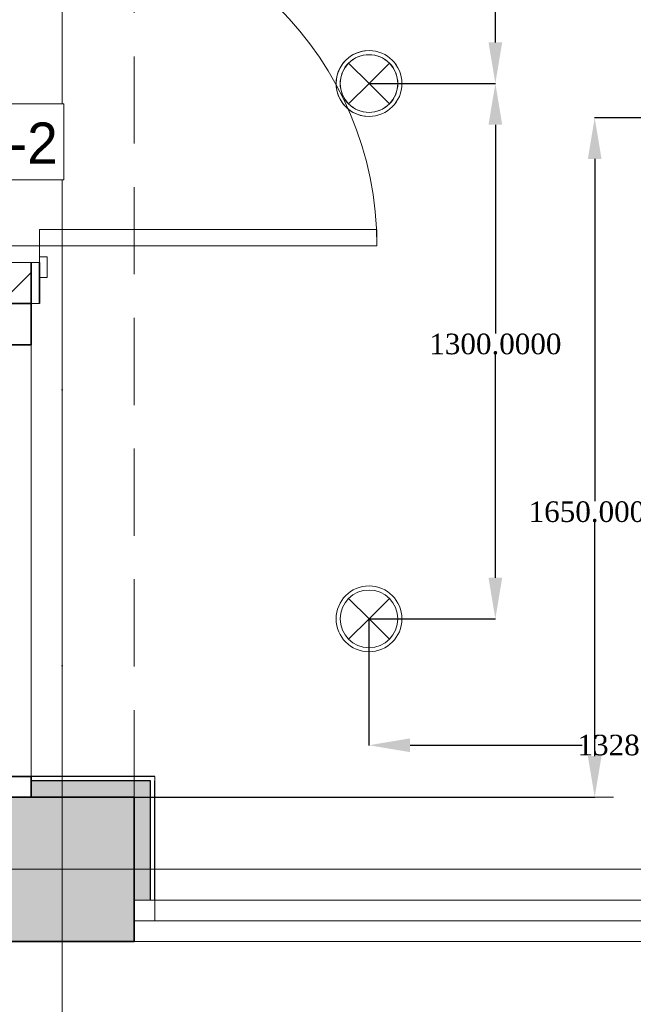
# Model space of a CAD drawing. Header units: inches. Extents: x -78787 to 29484, y -9517 to 23232.
# Tile 44 of 256: x -9772 to -8281, y -6684 to -4293. Entities that reach past the tile are written whole.
import ezdxf
from ezdxf.enums import TextEntityAlignment as Align

# ---------------------------------------------------------------- set-up
doc = ezdxf.new("R2010")
doc.units = ezdxf.units.IN
doc.header["$MEASUREMENT"] = 0
doc.set_wipeout_variables(frame=1)
doc.linetypes.add('Dot & Dashed', pattern=[670.277762, 317.5, -176.388889, 0, -176.388874])
doc.linetypes.add('Hidden', pattern=[317.5, 211.666667, -105.833333])
for name, color, linetype in [('- განათება', 7, 'Continuous'), ('- საშტეფცელო როზეტები', 7, 'Continuous'), ('New_Structural - Bearing', 7, 'Continuous'), ('Structural - Bearing', 7, 'Continuous'), ('Structural - Grid', 7, 'Continuous')]:
    doc.layers.add(name, color=color, linetype=linetype)
for name, color, linetype, lineweight in [('Archicad Windows_Pen_No__1', 7, 'Continuous', 13), ('New_2D Drafting - General_Pen_No__2', 8, 'Continuous', 15), ('New_Annotation - Text_Pen_No__20', 1, 'Continuous', 0), ('New_Archicad Doors_Pen_No__1', 7, 'Continuous', 13), ('New_Structural - Bearing_Pen_No__1', 7, 'Continuous', 13), ('New_Structural - Bearing_Pen_No__6', 5, 'Continuous', 35), ('Structural - Bearing_Pen_No__1', 7, 'Continuous', 13), ('Structural - Bearing_Pen_No__20', 1, 'Continuous', 0), ('Structural - Bearing_Pen_No__27', 7, 'Continuous', 35)]:
    doc.layers.add(name, color=color, linetype=linetype, lineweight=lineweight)
for name, color, linetype, lineweight, true_color in [('New_Interior - Lamp_Pen_No__77', 7, 'Continuous', 20, 0xffeb28), ('New_Structural - Bearing_Pen_No__255', 7, 'Continuous', 13, 0xe8e8e8), ('New_Structural - Bearing_Pen_No__5', 7, 'Continuous', 25, 0x40a5ff), ('New_Structural - Bearing_Pen_No__57', 7, 'Continuous', 25, 0xdcd214), ('Structural - Bearing_Pen_No__102', 7, 'Continuous', 13, 0xcccccc), ('Structural - Bearing_Pen_No__161', 7, 'Continuous', 13, 0x6a6a6a), ('Structural - Bearing_Pen_No__28', 7, 'Continuous', 35, 0xa80f02), ('Structural - Grid_Pen_No__81', 7, 'Continuous', 20, 0x6a6a6a)]:
    doc.layers.add(name, color=color, linetype=linetype, lineweight=lineweight, true_color=true_color)
doc.styles.add('GENERATED_STYLE_2', font='txt')
doc.styles.get("Standard").update_dxf_attribs({"font": 'arial.ttf'})
doc.dimstyles.get("Standard").update_dxf_attribs({"dimtxt": 0.18, "dimasz": 0.18, "dimexe": 0.18, "dimexo": 0.0625, "dimgap": 0.09, "dimtad": 0, "dimtih": 1, "dimtoh": 1, "dimdec": 4, "dimzin": 0, "dimdsep": 46, "dimtxsty": 'Standard', "dimcen": 0.09, "dimadec": 0, "dimazin": 0, "dimtfac": 1, "dimtdec": 4, "dimtofl": 0, "dimtmove": 0, "dimatfit": 3, "dimfxl": 1, "dimtolj": 1, "dimtzin": 0, "dimarcsym": 0})
pattern_1 = [(45, (0, 0), (-127.2792, 127.2792), [])]

# ---------------------------------------------------------------- blocks, each defined once
blk = doc.blocks.new('Slab_1', base_point=(-47183.8, 14488))
at = {"layer": 'Structural - Bearing_Pen_No__1', "color": 7, "linetype": 'Continuous', "lineweight": 13, "flags": 128}
blk.add_lwpolyline([(-47183.8, 14488), (1166.2, 14488), (1166.2, 32488), (-317.2, 32488), (-317.2, 39238), (-26465.1, 39238), (-29183.8, 32838), (-47183.8, 32838)], close=True, dxfattribs=at)
blk = doc.blocks.new('Horizontal Multi-Sash Window')
at = {"layer": 'Archicad Windows_Pen_No__1', "color": 7, "linetype": 'Continuous', "lineweight": 13}
for p, q in [((-2825, 0), (2825, 0)), ((-2825, 0), (-2775, 0)), ((-2825, 0), (-2825, -50)), ((-2825, 0), (-2825, -50)), ((-2775, 0), (-2775, -50)), ((-2775, 0), (-991.7, 0)), ((-2775, -50), (-2825, -50)), ((-2825, -50), (-2825, -100)), ((-991.7, -50), (-2775, -50)), ((-2825, -100), (2825, -100))]:
    blk.add_line(p, q, dxfattribs=at)
blk = doc.blocks.new('Wall_5', base_point=(1166.2, 14488))
at = {"layer": 'Structural - Bearing_Pen_No__27', "color": 7, "linetype": 'Continuous', "lineweight": 35}
for p, q in [((-34833.8, 14588), (-34833.8, 14538)), ((-34833.8, 14538), (-34833.8, 14488))]:
    blk.add_line(p, q, dxfattribs=at)
at = {"layer": 'Archicad Windows_Pen_No__1', "color": 7, "linetype": 'Continuous', "lineweight": 13, "zscale": 1000}
blk.add_blockref('Horizontal Multi-Sash Window', (-32008.8, 14588), dxfattribs=at)
blk = doc.blocks.new('Window_8')
at = {"layer": 'Archicad Windows_Pen_No__1', "color": 7, "linetype": 'Continuous', "lineweight": 13}
for p, q in [((-524.5, 0), (524.5, 0)), ((-524.5, 0), (-474.5, 0)), ((-524.5, 0), (-524.5, -50)), ((-524.5, 0), (-524.5, -50)), ((-474.5, 0), (-474.5, -50)), ((-474.5, 0), (474.5, 0)), ((474.5, -50), (474.5, 0)), ((474.5, 0), (524.5, 0)), ((524.5, 0), (524.5, -50)), ((524.5, 0), (524.5, -50)), ((-474.5, -50), (-524.5, -50)), ((-524.5, -50), (-524.5, -100)), ((474.5, -50), (-474.5, -50)), ((524.5, -50), (474.5, -50)), ((524.5, -50), (524.5, -100)), ((-524.5, -100), (524.5, -100))]:
    blk.add_line(p, q, dxfattribs=at)
blk = doc.blocks.new('Wall_13', base_point=(-35183.8, 14838))
at = {"layer": 'Structural - Bearing', "linetype": 'Continuous', "lineweight": 0, "true_color": 0x000000}
h = blk.add_hatch(dxfattribs=at)
h.set_pattern_fill('MASONRY_BLOCK', color=18, style=0, pattern_type=2)
h.set_pattern_definition(pattern_1)
h.paths.add_polyline_path([(-35083.8, 16036.9), (-35183.8, 16036.9), (-35183.8, 15936.9), (-35083.8, 15936.9)])
h = blk.add_hatch(dxfattribs=at)
h.set_pattern_fill('MASONRY_BLOCK', color=18, style=0, pattern_type=2)
h.set_pattern_definition(pattern_1)
h.paths.add_polyline_path([(-35083.8, 14888), (-35183.8, 14888), (-35183.8, 14838)])
h = blk.add_hatch(dxfattribs=at)
h.set_pattern_fill('MASONRY_BLOCK', color=18, style=0, pattern_type=2)
h.set_pattern_definition(pattern_1)
h.paths.add_polyline_path([(-35103.8, 14878), (-35183.8, 14838), (-35083.8, 14838), (-35083.8, 14878)])
h = blk.add_hatch(dxfattribs=at)
h.set_pattern_fill('MASONRY_BLOCK', color=18, style=0, pattern_type=2)
h.set_pattern_definition(pattern_1)
h.paths.add_polyline_path([(-35083.8, 14888), (-35103.8, 14878), (-35083.8, 14878)])
at = {"layer": 'Structural - Bearing_Pen_No__27', "color": 7, "linetype": 'Continuous', "lineweight": 35}
for p, q in [((-35183.8, 15936.9), (-35133.8, 15936.9)), ((-35133.8, 15936.9), (-35083.8, 15936.9)), ((-35183.8, 14888), (-35133.8, 14888)), ((-35133.8, 14888), (-35083.8, 14888)), ((-35083.8, 14878), (-35083.8, 14888)), ((-35083.8, 14838), (-35083.8, 14878))]:
    blk.add_line(p, q, dxfattribs=at)
at = {"layer": 'Structural - Bearing_Pen_No__27', "color": 7, "linetype": 'Continuous', "lineweight": 35, "flags": 128}
for points in [[(-35183.8, 16036.9), (-35083.8, 16036.9)], [(-35083.8, 15936.9), (-35083.8, 16036.9)], [(-35183.8, 14888), (-35183.8, 14838)]]:
    blk.add_lwpolyline(points, dxfattribs=at)
at = {"layer": 'Archicad Windows_Pen_No__1', "color": 7, "linetype": 'Continuous', "lineweight": 13, "zscale": 1000, "rotation": 90}
blk.add_blockref('Window_8', (-35183.8, 15412.5), dxfattribs=at)
blk = doc.blocks.new('Door_8')
at = {"layer": 'New_Archicad Doors_Pen_No__1', "color": 7, "linetype": 'Continuous', "lineweight": 13}
for p, q in [((370, 0), (370, 820)), ((370, 820), (410, 820)), ((410, 820), (410, 0)), ((-487, 0), (-487, 19)), ((-487, 19), (-437, 19)), ((-437, 0), (-487, 0)), ((-450, 0), (-487, 0)), ((-450, 0), (-487, 0)), ((-410, 0), (-450, 0)), ((-450, 0), (-450, -115)), ((-450, 0), (-450, -20)), ((-450, 0), (-450, -20)), ((-437, 19), (-437, 0)), ((-410, -115), (-410, 0)), ((410, 0), (370, 0)), ((450, 0), (410, 0)), ((410, 0), (410, -115)), ((437, 19), (487, 19)), ((437, 0), (437, 19)), ((487, 0), (437, 0)), ((450, -115), (450, 0)), ((450, 0), (450, -20)), ((450, 0), (450, -20)), ((450, 0), (487, 0)), ((450, 0), (487, 0)), ((487, 19), (487, 0)), ((-450, -20), (-450, -100)), ((-450, -20), (-450, -100)), ((450, -20), (450, -100)), ((450, -20), (450, -100)), ((-450, -100), (-450, -115)), ((-450, -100), (-450, -115)), ((-450, -120), (-450, -115)), ((-450, -115), (-425, -115)), ((-450, -115), (-410, -115)), ((-450, -115), (-450, -120)), ((-450, -115), (-450, -120)), ((-425, -115), (-425, -120)), ((410, -115), (450, -115)), ((425, -120), (425, -115)), ((425, -115), (450, -115)), ((450, -100), (450, -115)), ((450, -100), (450, -115)), ((450, -115), (450, -120)), ((450, -115), (450, -120)), ((450, -115), (450, -120)), ((-487, -139), (-487, -120)), ((-487, -120), (-437, -120)), ((-450, -120), (-487, -120)), ((-450, -120), (-487, -120)), ((-437, -139), (-487, -139)), ((-425, -120), (-450, -120)), ((-437, -120), (-437, -139)), ((450, -120), (425, -120)), ((437, -120), (487, -120)), ((437, -139), (437, -120)), ((487, -139), (437, -139)), ((450, -120), (487, -120)), ((450, -120), (487, -120)), ((487, -120), (487, -139))]:
    blk.add_line(p, q, dxfattribs=at)
blk.add_arc((410, 0), 820, 90, 180, dxfattribs=at)
blk = doc.blocks.new('Wall_103', base_point=(-35063.8, 16036.9))
at = {"layer": 'New_Structural - Bearing_Pen_No__57', "linetype": 'Continuous', "lineweight": 25, "true_color": 0xdcd214}
h = blk.add_hatch(dxfattribs=at)
h.set_pattern_fill('MASONRY_BLOCK', color=52, style=0, pattern_type=2)
h.set_pattern_definition(pattern_1)
h.paths.add_polyline_path([(-35163.8, 16036.9), (-35083.8, 16036.9), (-35083.8, 16136.9), (-35163.8, 16136.9)])
at = {"layer": 'New_Structural - Bearing_Pen_No__1', "color": 7, "linetype": 'Continuous', "lineweight": 13}
for p, q in [((-35083.8, 16136.9), (-35163.8, 16136.9)), ((-35063.8, 16136.9), (-35083.8, 16136.9))]:
    blk.add_line(p, q, dxfattribs=at)
at = {"layer": 'New_Structural - Bearing_Pen_No__1', "color": 7, "linetype": 'Continuous', "lineweight": 13, "flags": 128}
for points in [[(-35083.8, 16036.9), (-35163.8, 16036.9)], [(-35063.8, 16036.9), (-35083.8, 16036.9)]]:
    blk.add_lwpolyline(points, dxfattribs=at)
at = {"layer": 'New_Structural - Bearing_Pen_No__6', "color": 5, "linetype": 'Continuous', "lineweight": 35}
for p, q in [((-35083.8, 16036.9), (-35083.8, 16136.9)), ((-35063.8, 16136.9), (-35063.8, 16099.9))]:
    blk.add_line(p, q, dxfattribs=at)
at = {"layer": 'New_Structural - Bearing_Pen_No__6', "color": 5, "linetype": 'Continuous', "lineweight": 35, "flags": 128}
blk.add_lwpolyline([(-35063.8, 16036.9), (-35063.8, 16136.9)], dxfattribs=at)
at = {"layer": 'New_Archicad Doors_Pen_No__1', "color": 7, "linetype": 'Continuous', "lineweight": 13, "zscale": 1000, "rotation": 270}
blk.add_blockref('Door_8', (-35063.8, 16586.9), dxfattribs=at)
blk = doc.blocks.new('Wall_126', base_point=(-35183.8, 14838))
at = {"layer": 'New_Structural - Bearing_Pen_No__255', "linetype": 'Continuous', "lineweight": 13, "true_color": 0xe8e8e8}
for points in [[(-34833.8, 14878), (-35083.8, 14878), (-35083.8, 14838), (-34833.8, 14838)], [(-34833.8, 14838), (-34793.8, 14838), (-34793.8, 14878)], [(-34833.8, 14878), (-34833.8, 14838), (-34793.8, 14878)]]:
    blk.add_hatch(color=254, dxfattribs=at).paths.add_polyline_path(points)
at = {"layer": 'New_Structural - Bearing_Pen_No__1', "color": 7, "linetype": 'Continuous', "lineweight": 13, "flags": 128}
blk.add_lwpolyline([(-34783.8, 14888), (-34783.8, 14878)], dxfattribs=at)
at = {"layer": 'New_Structural - Bearing_Pen_No__5', "color": 161, "linetype": 'Continuous', "lineweight": 25, "true_color": 0x40a5ff}
for p, q in [((-34833.8, 14878), (-35083.8, 14878)), ((-34793.8, 14878), (-34833.8, 14878)), ((-34793.8, 14838), (-34793.8, 14878))]:
    blk.add_line(p, q, dxfattribs=at)
at = {"layer": 'New_Structural - Bearing_Pen_No__5', "color": 161, "linetype": 'Continuous', "lineweight": 25, "true_color": 0x40a5ff, "flags": 128}
blk.add_lwpolyline([(-34783.8, 14888), (-35083.8, 14888)], dxfattribs=at)
at = {"layer": 'Structural - Bearing_Pen_No__27', "color": 7, "linetype": 'Continuous', "lineweight": 35}
for p, q in [((-35083.8, 14878), (-35083.8, 14888)), ((-35083.8, 14838), (-35083.8, 14878))]:
    blk.add_line(p, q, dxfattribs=at)
blk = doc.blocks.new('Wall_127', base_point=(-34833.8, 14838))
at = {"layer": 'New_Structural - Bearing_Pen_No__255', "linetype": 'Continuous', "lineweight": 13, "true_color": 0xe8e8e8}
blk.add_hatch(color=254, dxfattribs=at).paths.add_polyline_path([(-34833.8, 14838), (-34833.8, 14588), (-34793.8, 14588), (-34793.8, 14838)])
at = {"layer": 'New_Structural - Bearing_Pen_No__1', "color": 7, "linetype": 'Continuous', "lineweight": 13, "flags": 128}
for points in [[(-34833.8, 14588), (-34793.8, 14588)], [(-34793.8, 14588), (-34783.8, 14588)]]:
    blk.add_lwpolyline(points, dxfattribs=at)
at = {"layer": 'New_Structural - Bearing_Pen_No__5', "color": 161, "linetype": 'Continuous', "lineweight": 25, "true_color": 0x40a5ff}
for p, q in [((-34793.8, 14838), (-34793.8, 14878)), ((-34793.8, 14588), (-34793.8, 14838))]:
    blk.add_line(p, q, dxfattribs=at)
at = {"layer": 'New_Structural - Bearing_Pen_No__5', "color": 161, "linetype": 'Continuous', "lineweight": 25, "true_color": 0x40a5ff, "flags": 128}
blk.add_lwpolyline([(-34783.8, 14588), (-34783.8, 14878)], dxfattribs=at)
blk = doc.blocks.new('Column_11', base_point=(-35008.8, 14663))
at = {"layer": 'Structural - Bearing_Pen_No__161', "linetype": 'Continuous', "lineweight": 0, "true_color": 0x6a6a6a}
blk.add_hatch(color=251, dxfattribs=at).paths.add_polyline_path([(-34833.8, 14488), (-34833.8, 14838), (-35183.8, 14838), (-35183.8, 14488)])
at = {"layer": 'Structural - Bearing_Pen_No__20', "color": 1, "linetype": 'Continuous', "lineweight": 0}
for p, q in [((-35008.8, 14743), (-35008.8, 14918)), ((-35088.8, 14663), (-35263.8, 14663)), ((-34928.8, 14663), (-34753.8, 14663)), ((-35008.8, 14583), (-35008.8, 14408))]:
    blk.add_line(p, q, dxfattribs=at)
blk.add_point((-35008.8, 14663), dxfattribs=at)
at = {"layer": 'Structural - Bearing_Pen_No__28', "color": 14, "linetype": 'Continuous', "lineweight": 35, "true_color": 0xa80f02, "flags": 128}
blk.add_lwpolyline([(-34833.8, 14488), (-34833.8, 14838), (-35183.8, 14838), (-35183.8, 14488)], close=True, dxfattribs=at)
blk = doc.blocks.new('Standard grid marker')
at = {"layer": 'Structural - Grid_Pen_No__81', "color": 251, "linetype": 'Continuous', "lineweight": 20, "true_color": 0x6a6a6a}
blk.add_line((1000, 0), (51328.1, 0), dxfattribs=at)
at = {"layer": 'Structural - Grid_Pen_No__81', "color": 251, "lineweight": 20, "true_color": 0x6a6a6a, "style": 'GENERATED_STYLE_2'}
for tag, p in [('AC_MarkerText_1_0', (-100, -144)), ('AC_MarkerText_1_1', (52428.1, -144))]:
    blk.add_attdef(tag, text='', height=100, rotation=180, dxfattribs=at).set_placement(p, align=Align.TOP_CENTER)
blk = doc.blocks.new('Standard grid marker_2')
at = {"layer": 'Structural - Grid_Pen_No__81', "color": 251, "linetype": 'Continuous', "lineweight": 20, "true_color": 0x6a6a6a}
blk.add_line((1000, 0), (27734.9, 0), dxfattribs=at)
at = {"layer": 'Structural - Grid_Pen_No__81', "color": 251, "lineweight": 20, "true_color": 0x6a6a6a, "style": 'GENERATED_STYLE_2'}
for tag, p in [('AC_MarkerText_1_0', (-1.5, -46.7)), ('AC_MarkerText_1_1', (28933.4, -46.7))]:
    blk.add_attdef(tag, text='', height=100, rotation=270, dxfattribs=at).set_placement(p, align=Align.TOP_CENTER)
blk = doc.blocks.new('Beam_7', base_point=(-35008.8, 14663))
at = {"layer": 'Structural - Bearing_Pen_No__102', "color": 254, "linetype": 'Dot & Dashed', "lineweight": 13, "true_color": 0xcccccc}
blk.add_line((-35008.8, 14663), (-35008.8, 32663), dxfattribs=at)
at = {"layer": 'Structural - Bearing_Pen_No__102', "color": 254, "linetype": 'Hidden', "lineweight": 13, "true_color": 0xcccccc}
blk.add_line((-34833.8, 14838), (-34833.8, 20488), dxfattribs=at)
blk = doc.blocks.new('Beam_10', base_point=(-47008.8, 14663))
at = {"layer": 'Structural - Bearing_Pen_No__102', "color": 254, "linetype": 'Hidden', "lineweight": 13, "true_color": 0xcccccc}
for p, q in [((-34833.8, 14838), (-29183.8, 14838)), ((-47183.8, 14488), (1166.2, 14488))]:
    blk.add_line(p, q, dxfattribs=at)
at = {"layer": 'Structural - Bearing_Pen_No__102', "color": 254, "linetype": 'Dot & Dashed', "lineweight": 13, "true_color": 0xcccccc}
blk.add_line((-47008.8, 14663), (991.2, 14663), dxfattribs=at)
blk = doc.blocks.new('Recessed Spot')
at = {"layer": 'New_Interior - Lamp_Pen_No__77', "color": 2, "linetype": 'Continuous', "lineweight": 20, "true_color": 0xffeb28}
for q in [(-49.5, 49.5), (49.5, 49.5), (-49.5, -49.5), (49.5, -49.5)]:
    blk.add_line((0, 0), q, dxfattribs=at)
at = {"layer": 'New_Interior - Lamp_Pen_No__77', "color": 2, "linetype": 'Continuous', "lineweight": 20, "true_color": 0xffeb28, "flags": 128}
blk.add_lwpolyline([(80, 0, 1), (-80, 0, 1)], format="xyb", close=True, dxfattribs=at)
at = {"layer": 'New_Interior - Lamp_Pen_No__77', "color": 2, "linetype": 'Continuous', "lineweight": 20, "true_color": 0xffeb28}
blk.add_circle((0, 0), 70, dxfattribs=at)
blk = doc.blocks.new('*D683')
at = {"layer": '- განათება', "color": 0, "lineweight": -2, "transparency": 16777216}
for p, q in [((-8923.4, -3148.5), (-8616.3, -3148.5)), ((-8616.5, -3248.5), (-8616.5, -3755.8)), ((-8616.5, -4348.5), (-8616.5, -3807.1)), ((-8923.4, -4448.5), (-8616.3, -4448.5))]:
    blk.add_line(p, q, dxfattribs=at)
at = {"layer": '- განათება', "color": 0, "transparency": 16777216}
for points in [[(-8633.2, -3248.5), (-8599.8, -3248.5), (-8616.5, -3148.5)], [(-8633.2, -4348.5), (-8599.8, -4348.5), (-8616.5, -4448.5)]]:
    blk.add_solid(points, dxfattribs=at)
at = {"layer": 'Defpoints', "color": 0, "transparency": 16777216}
for p in [(-8923.5, -3148.5), (-8616.5, -3148.5), (-8923.5, -4448.5)]:
    blk.add_point(p, dxfattribs=at)
at = {"layer": '- განათება', "color": 0, "transparency": 16777216, "insert": (-8616.5, -3781.4), "char_height": 50, "attachment_point": 5}
blk.add_mtext('\\A1;{\\fSylfaen|b0|i0|c0|p18;1300.0000}', dxfattribs=at)
blk = doc.blocks.new('*D684')
at = {"layer": '- განათება', "color": 0, "lineweight": -2, "transparency": 16777216}
for p, q in [((-8923.4, -4448.5), (-8616.3, -4448.5)), ((-8616.5, -4548.5), (-8616.5, -5055.8)), ((-8616.5, -5648.5), (-8616.5, -5107.1)), ((-8923.4, -5748.5), (-8616.3, -5748.5))]:
    blk.add_line(p, q, dxfattribs=at)
at = {"layer": '- განათება', "color": 0, "transparency": 16777216}
for points in [[(-8633.2, -4548.5), (-8599.8, -4548.5), (-8616.5, -4448.5)], [(-8633.2, -5648.5), (-8599.8, -5648.5), (-8616.5, -5748.5)]]:
    blk.add_solid(points, dxfattribs=at)
at = {"layer": 'Defpoints', "color": 0, "transparency": 16777216}
for p in [(-8923.5, -4448.5), (-8616.5, -4448.5), (-8923.5, -5748.5)]:
    blk.add_point(p, dxfattribs=at)
at = {"layer": '- განათება', "color": 0, "transparency": 16777216, "insert": (-8616.5, -5081.4), "char_height": 50, "attachment_point": 5}
blk.add_mtext('\\A1;{\\fSylfaen|b0|i0|c0|p18;1300.0000}', dxfattribs=at)
blk = doc.blocks.new('*D685')
at = {"layer": '- განათება', "color": 0, "lineweight": -2, "transparency": 16777216}
for p, q in [((-8923.5, -5748.5), (-8923.5, -6055.6)), ((-7594.6, -5748.5), (-7594.6, -6055.6)), ((-8823.5, -6055.4), (-8406, -6055.4)), ((-7694.6, -6055.4), (-8106.9, -6055.4))]:
    blk.add_line(p, q, dxfattribs=at)
at = {"layer": '- განათება', "color": 0, "transparency": 16777216}
for points in [[(-8823.5, -6038.7), (-8823.5, -6072.1), (-8923.5, -6055.4)], [(-7694.6, -6038.7), (-7694.6, -6072.1), (-7594.6, -6055.4)]]:
    blk.add_solid(points, dxfattribs=at)
at = {"layer": 'Defpoints', "color": 0, "transparency": 16777216}
for p in [(-8923.5, -5748.5), (-7594.6, -5748.5), (-7594.6, -6055.4)]:
    blk.add_point(p, dxfattribs=at)
at = {"layer": '- განათება', "color": 0, "transparency": 16777216, "insert": (-8256.4, -6055.4), "char_height": 50, "attachment_point": 5}
blk.add_mtext('\\A1;{\\fSylfaen|b0|i0|c0|p18;1328.8088}', dxfattribs=at)
blk = doc.blocks.new('*D1329')
at = {"layer": '- საშტეფცელო როზეტები', "color": 0, "lineweight": -2, "transparency": 16777216}
for p, q in [((-7740.1, -4531.6), (-8375.4, -4531.6)), ((-8375.2, -4631.6), (-8375.2, -5463)), ((-8375.2, -6081.6), (-8375.2, -5514.4)), ((-9494, -6181.6), (-8375.1, -6181.6))]:
    blk.add_line(p, q, dxfattribs=at)
at = {"layer": '- საშტეფცელო როზეტები', "color": 0, "transparency": 16777216}
for points in [[(-8391.9, -4631.6), (-8358.6, -4631.6), (-8375.2, -4531.6)], [(-8391.9, -6081.6), (-8358.6, -6081.6), (-8375.2, -6181.6)]]:
    blk.add_solid(points, dxfattribs=at)
at = {"layer": 'Defpoints', "color": 0, "transparency": 16777216}
for p in [(-8375.2, -4531.6), (-7740, -4531.6), (-9494.1, -6181.6)]:
    blk.add_point(p, dxfattribs=at)
at = {"layer": '- საშტეფცელო როზეტები', "color": 0, "transparency": 16777216, "insert": (-8375.2, -5488.7), "char_height": 50, "attachment_point": 5}
blk.add_mtext('\\A1;{\\fSylfaen|b0|i0|c0|p18;1650.0000}', dxfattribs=at)
blk = doc.blocks.new('AVARIULI GANATEBA')
at = {"layer": '- განათება', "color": 3, "linetype": 'Continuous', "lineweight": 20}
for q in [(-49.5, 49.5), (49.5, 49.5), (-49.5, -49.5), (49.5, -49.5)]:
    blk.add_line((0, 0), q, dxfattribs=at)
for major_axis, start_param, end_param in [((56.6, 56.6), 0.785398, 3.926991), ((56.6, 56.6), 3.926991, 7.068583), ((-49.5, 49.5), 2.356194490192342, 8.639379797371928)]:
    blk.add_ellipse((0, 0), major_axis=major_axis, ratio=1, start_param=start_param, end_param=end_param, dxfattribs=at)

msp = doc.modelspace()

# ---------------------------------------------------------------- block references
at = {"layer": '- განათება', "color": 1}
msp.add_blockref('AVARIULI GANATEBA', (-8923.45242, -4448.45592), dxfattribs=at)
at = {"layer": '- განათება', "color": 3, "linetype": 'Continuous', "lineweight": 20, "zscale": 1000}
msp.add_blockref('Recessed Spot', (-8923.45242, -4448.45592), dxfattribs=at)
at = {"layer": '- განათება', "color": 2, "linetype": 'Continuous', "lineweight": 20, "true_color": 0xffeb28, "zscale": 1000}
msp.add_blockref('Recessed Spot', (-8923.45242, -5748.45592), dxfattribs=at)
at = {"layer": 'New_Structural - Bearing', "color": 7, "lineweight": 35}
for name, p in [('Wall_103', (-9724.06848, -4982.69351)), ('Wall_126', (-9844.06848, -6181.64486)), ('Wall_127', (-9494.06848, -6181.64486))]:
    msp.add_blockref(name, p, dxfattribs=at)
at = {"layer": 'Structural - Bearing', "color": 7, "linetype": 'Continuous', "lineweight": 13}
msp.add_blockref('Slab_1', (-21844.06848, -6531.64486), dxfattribs=at)
at = {"layer": 'Structural - Bearing', "color": 254, "lineweight": 13, "true_color": 0xcccccc}
for name, p in [('Beam_7', (-9669.06848, -6356.64486)), ('Beam_10', (-21669.06848, -6356.64486))]:
    msp.add_blockref(name, p, dxfattribs=at)
at = {"layer": 'Structural - Bearing', "color": 7, "lineweight": 35}
for name, p in [('Wall_13', (-9844.06848, -6181.64486)), ('Wall_5', (26505.93152, -6531.64486))]:
    msp.add_blockref(name, p, dxfattribs=at)
at = {"layer": 'Structural - Bearing', "color": 14, "lineweight": 35, "true_color": 0xa80f02}
msp.add_blockref('Column_11', (-9669.06848, -6356.64486), dxfattribs=at)
at = {"layer": 'Structural - Grid', "color": 8, "linetype": 'Continuous', "lineweight": 15, "zscale": 1000}
for name, p, rotation in [('Standard grid marker_2', (-9669.06848, -9316.57065), 90), ('Standard grid marker', (29284.00379, -6356.64486), 180)]:
    msp.add_blockref(name, p, dxfattribs=dict(at, rotation=rotation))

# ---------------------------------------------------------------- dimensions: what is measured, and where the dimension line sits
at = {"layer": '- განათება', "color": 1}
for base, p1, p2, picture, middle in [((-8616.4965, -3148.45592), (-8923.45242, -4448.45592), (-8923.45242, -3148.45592), '*D683', (-8616.4965, -3781.44698)), ((-8616.4965, -4448.45592), (-8923.45242, -5748.45592), (-8923.45242, -4448.45592), '*D684', (-8616.4965, -5081.44698))]:
    dim = msp.add_linear_dim(base=base, p1=p1, p2=p2, angle=90, text='{\\fSylfaen|b0|i0|c0|p18;<>}', dimstyle='Standard', override={"dimtxt": 50, "dimasz": 100}, dxfattribs=at)
    dim.commit()
    dim.dimension.update_dxf_attribs({"geometry": picture, "text_midpoint": middle, "dimtype": 160})
dim = msp.add_linear_dim(base=(-7594.6436, -6055.41185), p1=(-8923.45242, -5748.45592), p2=(-7594.6436, -5748.45592), text='{\\fSylfaen|b0|i0|c0|p18;<>}', dimstyle='Standard', override={"dimtxt": 50, "dimasz": 100}, dxfattribs=at)
dim.commit()
dim.dimension.update_dxf_attribs({"geometry": '*D685', "text_midpoint": (-8256.44348, -6055.41185), "dimtype": 160})
at = {"layer": '- საშტეფცელო როზეტები', "color": 1}
dim = msp.add_linear_dim(base=(-8375.23662, -4531.64486), p1=(-9494.06848, -6181.64486), p2=(-7740.02394, -4531.64486), angle=90, text='{\\fSylfaen|b0|i0|c0|p18;<>}', dimstyle='Standard', override={"dimtxt": 50, "dimasz": 100}, dxfattribs=at)
dim.commit()
dim.dimension.update_dxf_attribs({"geometry": '*D1329', "text_midpoint": (-8375.23662, -5488.68841), "dimtype": 160})

# ---------------------------------------------------------------- next in the draw order: wipeouts: each hides what was drawn before it
at = {"color": 1, "linetype": 'Continuous', "lineweight": 0, "ltscale": 193880.805721}
msp.add_wipeout([(-9877.64125, -4682.56975), (-9664.69545, -4682.56975), (-9664.69545, -4497.72095), (-9877.64125, -4497.72095)], dxfattribs=at).dxf.layer = 'New_Annotation - Text_Pen_No__20'

# ---------------------------------------------------------------- next in the draw order: linework, layer by layer
at = {"layer": 'New_2D Drafting - General_Pen_No__2', "color": 8, "linetype": 'Continuous', "lineweight": 15, "flags": 128}
msp.add_lwpolyline([(27781.76404, -7816.57065), (27781.76404, 17918.35514), (26505.93152, 17918.35514), (26505.93152, -6531.64486), (-21544.06848, -6531.64486), (-21544.06848, -7816.57065)], close=True, dxfattribs=at)
at = {"layer": 'New_Annotation - Text_Pen_No__20', "color": 1, "linetype": 'Continuous', "lineweight": 0, "flags": 128}
msp.add_lwpolyline([(-9877.64125, -4682.56975), (-9664.69545, -4682.56975), (-9664.69545, -4497.72095), (-9877.64125, -4497.72095), (-9877.64125, -4682.56975)], close=True, dxfattribs=at)

# ---------------------------------------------------------------- next in the draw order: texts
at = {"layer": 'New_Annotation - Text_Pen_No__20', "color": 1, "linetype": 'Continuous', "lineweight": 0, "insert": (-9771.16835, -4543.07853), "char_height": 100, "attachment_point": 2, "style": 'GENERATED_STYLE_2'}
msp.add_mtext('\\A1;{\\pqc;\\fBOG 2018|b0|i0|c0|p0;\\W1.000000;კ-\\fBOG 2018|b0|i0|c0|p0;\\W1.000000;2}', dxfattribs=at)

doc.saveas('drawing.dxf')
